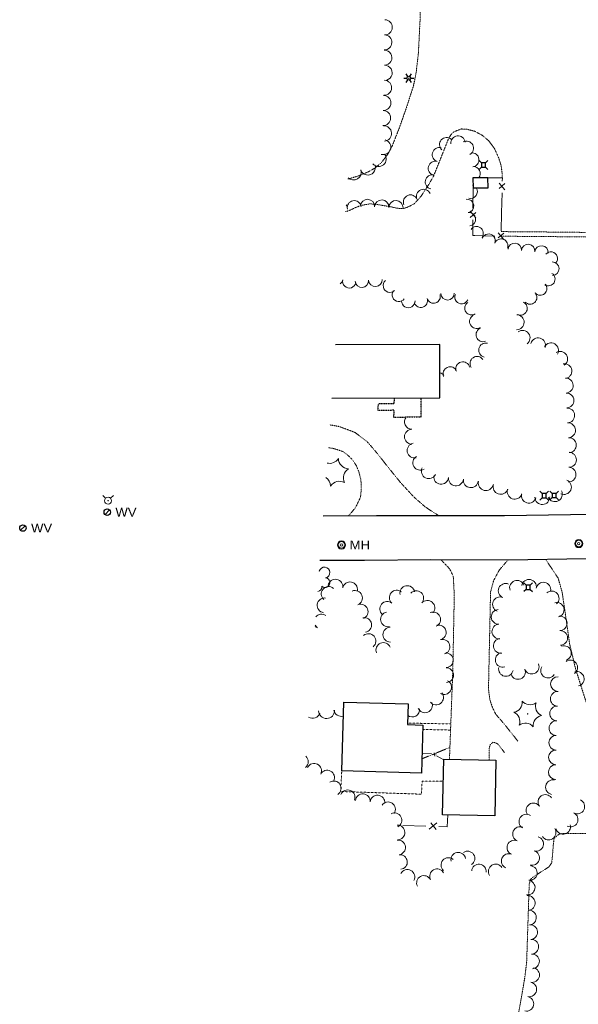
# Model space of a CAD drawing. Extents: x 386588 to 390135, y 96998 to 113606.
# Tile 31 of 92: x 387303 to 387607, y 99596 to 100133. Entities that reach past the tile are written whole.
import ezdxf
from ezdxf.enums import TextEntityAlignment as Align

# ---------------------------------------------------------------- set-up
doc = ezdxf.new("R2010")
doc.units = 0
doc.header["$MEASUREMENT"] = 0
doc.linetypes.add('Wisdot3', pattern=[0.1875, 0.125, -0.0625])
doc.linetypes.add('Wisdot5', pattern=[0.1, 0.05, -0.05])
for name, color, linetype, lineweight in [('E_BLD', 241, 'Continuous', 25), ('E_DWY', 2, 'Wisdot3', 15), ('E_LAND_Vegetation', 3, 'Continuous', 15), ('E_LTG', 21, 'Continuous', 25), ('E_MISCPROP_HvyDash', 241, 'Wisdot3', 25), ('E_MISCPROP_Railing', 30, 'Continuous', 15), ('E_PATH_Sidewalk', 2, 'Wisdot5', 15), ('E_RDWY', 21, 'Continuous', 25), ('E_UTL_AG_Bold', 30, 'Continuous', 25), ('E_UTL_MH', 30, 'Continuous', 15), ('E_UTL_W', 5, 'Continuous', 25), ('E_UTL_WHydrant', 4, 'Continuous', 15)]:
    doc.layers.add(name, color=color, linetype=linetype, lineweight=lineweight)
doc.styles.add('Style-dot_font5', font='dot_font5.shx')

# ---------------------------------------------------------------- blocks, each defined once
blk = doc.blocks.new('HYD')
at = {"layer": 'E_UTL_WHydrant'}
for p, q in [((-3.8, 3.8), (-8.3, 8.3)), ((3.8, 3.8), (8.3, 8.3))]:
    blk.add_line(p, q, dxfattribs=at)
for radius in [5.48, 0.42]:
    blk.add_circle((0, 0), radius, dxfattribs=at)
blk = doc.blocks.new('LPOL')
at = {"layer": 'E_LTG'}
for p, q in [((-4, 0), (-1.5, 0)), ((-0.75, 1.3), (-2, 3.46)), ((0.75, 1.3), (2, 3.46)), ((1.5, 0), (4, 0)), ((-2, -3.46), (-0.75, -1.3)), ((2, -3.46), (0.75, -1.3))]:
    blk.add_line(p, q, dxfattribs=at)
for radius in [1.5, 1.5, 1.5, 0.125]:
    blk.add_circle((0, 0), radius, dxfattribs=at)
blk = doc.blocks.new('MH')
at = {"layer": 'E_UTL_MH'}
for radius in [5, 4, 1.5]:
    blk.add_circle((0, 0), radius, dxfattribs=at)
at = {"layer": 'E_UTL_MH', "style": 'Style-dot_font5', "width": 1.111111}
blk.add_text('MH', height=10.8, dxfattribs=at).set_placement((10, 0), align=Align.MIDDLE_LEFT)
blk = doc.blocks.new('PED')
at = {"layer": 'E_UTL_AG_Bold'}
for p, q in [((-2.5, 2.5), (-5.3, 5.3)), ((2.5, 2.5), (5.3, 5.3)), ((-2.5, -2.5), (-5.3, -5.3)), ((2.5, -2.5), (5.3, -5.3))]:
    blk.add_line(p, q, dxfattribs=at)
at = {"layer": 'E_UTL_AG_Bold', "flags": 128}
blk.add_lwpolyline([(-2.5, -2.5), (2.5, -2.5), (2.5, 2.5), (-2.5, 2.5)], close=True, dxfattribs=at)
blk = doc.blocks.new('CTRE')
at = {"layer": 'E_LAND_Vegetation'}
blk.add_circle((0, 0), 0.223, dxfattribs=at)
for centre, start, end in [((-11.97, 8.96), 280.2067, 5.97162), ((1.81, 14.92), 220.21132, 305.97623), ((13.83, 5.89), 160.21133, 245.97624), ((-13.83, -5.9), 340.21132, 65.97623), ((-1.81, -14.93), 40.21133, 125.97624)]:
    blk.add_arc(centre, 7.87, start, end, dxfattribs=at)
at = {"layer": 'E_LAND_Vegetation', "extrusion": (0, 0, -1)}
blk.add_arc((-12.03, -9.04), 7.87, 354.07279, 79.74889, dxfattribs=at)
blk = doc.blocks.new('WV')
at = {"layer": 'E_UTL_W'}
blk.add_line((-2.8, -2.8), (2.8, 2.8), dxfattribs=at)
blk.add_circle((0, 0), 4, dxfattribs=at)
at = {"layer": 'E_UTL_W', "style": 'Style-dot_font5', "width": 1.111111}
blk.add_text('WV', height=10.8, dxfattribs=at).set_placement((10, 0), align=Align.MIDDLE_LEFT)

msp = doc.modelspace()

# ---------------------------------------------------------------- linework, layer by layer
at = {"layer": 'E_BLD'}
for p, q in [((387557.84, 100047.05), (387549.67, 100046.88)), ((387549.67, 100046.88), (387549.79, 100041.43)), ((387557.96, 100041.6), (387557.84, 100047.05)), ((387557.84, 100047.05), (387557.84, 100047.05)), ((387549.79, 100041.43), (387557.96, 100041.6)), ((387531.63, 99956.16), (387474.86, 99955.96)), ((387531.73, 99927), (387531.63, 99956.16)), ((387472.75, 99926.79), (387531.73, 99927)), ((387531.73, 99927), (387531.73, 99927)), ((387478.24, 99723.72), (387479.33, 99761.22)), ((387479.33, 99761.22), (387479.33, 99761.22)), ((387479.33, 99761.22), (387514.37, 99760.2)), ((387514.37, 99760.2), (387514.04, 99748.91)), ((387514.37, 99760.2), (387514.37, 99760.2)), ((387514.04, 99748.91), (387514.04, 99748.91)), ((387514.04, 99748.91), (387522.41, 99748.67)), ((387522.41, 99748.67), (387521.65, 99722.46)), ((387522.41, 99748.67), (387522.41, 99748.67)), ((387533.17, 99699.84), (387533.86, 99730.18)), ((387533.86, 99730.18), (387533.86, 99730.18)), ((387533.86, 99730.18), (387562.3, 99729.53)), ((387562.3, 99729.53), (387561.61, 99699.19)), ((387562.3, 99729.53), (387562.3, 99729.53)), ((387521.65, 99722.46), (387478.24, 99723.72)), ((387521.65, 99722.46), (387521.65, 99722.46)), ((387561.61, 99699.19), (387533.17, 99699.84)), ((387561.61, 99699.19), (387561.61, 99699.19))]:
    msp.add_line(p, q, dxfattribs=at)
at = {"layer": 'E_DWY', "flags": 128}
for points in [[(387481.64, 100046.3), (387487.47, 100048.04), (387492.64, 100050.21), (387496.36, 100052.3), (387499.72, 100055.17), (387503.14, 100059.56), (387505.56, 100063.93), (387509.65, 100074.27), (387513.76, 100085.99), (387517.39, 100097.37), (387518.81, 100104.48), (387520, 100114.9), (387520.91, 100132.64), (387521.32, 100159.54), (387520.97, 100182.89), (387521.38, 100192.3), (387522.48, 100197.48), (387525.62, 100203.38), (387529.43, 100207.59), (387533.77, 100210.76), (387539.35, 100213.91), (387546.43, 100215.82), (387554.1, 100216.85), (387565.96, 100218.12), (387582.51, 100218.98), (387608.02, 100218.74), (387648.36, 100218.24), (387697.18, 100216.52), (387751.33, 100215.23), (387768.23, 100215.33), (387786.45, 100216.2), (387806.43, 100217.6), (387814.23, 100218.05), (387819.08, 100218.07)], [(387565.78, 100046.89), (387565.7, 100049.19), (387565.15, 100053.5), (387563.72, 100058.02), (387561.46, 100062.99), (387558.36, 100067.14), (387554.8, 100070.15), (387550.58, 100072.4), (387546.2, 100073.51), (387543.45, 100073.6), (387541.13, 100072.81), (387539.05, 100071.78), (387537.81, 100070.57), (387536.25, 100067.85), (387528.29, 100047.88), (387525.24, 100042.65), (387521.43, 100036.91), (387517.89, 100032.94), (387515.68, 100031.72), (387513.87, 100030.89), (387512.11, 100030.28), (387509.94, 100030.29), (387507.96, 100030.47), (387505.65, 100031.05), (387498.41, 100032.31), (387493.65, 100032.8), (387490.5, 100032.28), (387488.24, 100031.7), (387485.43, 100030.64), (387483.28, 100029.56), (387480.97, 100028.69), (387480.29, 100028.52)], [(387565.13, 100017.65), (387600.23, 100017.35), (387630.03, 100016.98), (387653.7, 100016.67), (387702.71, 100016.96), (387736.54, 100015.62), (387768.04, 100015.32), (387790.66, 100014.96), (387809.4, 100014.48), (387821.79, 100013.77), (387835.78, 100012.48), (387842.46, 100011.6), (387846.78, 100010.64), (387851.05, 100008.15), (387853.28, 100004.96), (387854.67, 100000.91), (387855.42, 99996.85)], [(387565.11, 100015.15), (387600.21, 100014.85), (387630, 100014.48), (387653.69, 100014.17), (387702.67, 100014.46), (387736.48, 100013.12), (387768, 100012.82), (387790.61, 100012.46), (387809.3, 100011.98), (387821.61, 100011.28), (387835.5, 100010), (387842.03, 100009.14), (387845.86, 100008.29), (387849.32, 100006.26), (387851.03, 100003.81), (387852.24, 100000.27), (387852.96, 99996.4)], [(387530.93, 99862.87), (387523.85, 99867.5), (387517.53, 99873.03), (387510.34, 99880.79), (387503.91, 99888.71), (387497.89, 99896.38), (387492.23, 99903.01), (387485.36, 99908.21), (387476.82, 99911.43), (387471.7, 99912.32)], [(387481.95, 99862.74), (387485.72, 99867.19), (387488.42, 99872.8), (387488.9, 99877.36), (387488.68, 99882.34), (387487.41, 99887.14), (387486.1, 99890.2), (387484.22, 99893.12), (387481.81, 99895.51), (387479.03, 99897.68), (387475.66, 99898.84), (387472.81, 99899.66), (387470.79, 99899.77)], [(387627.02, 99839.44), (387619.49, 99833.11), (387616.17, 99828.03), (387614.13, 99823.63), (387612.93, 99818.53), (387612.7, 99812.07), (387613.62, 99803.4), (387615.94, 99792.92), (387619.31, 99783.59), (387624.43, 99774.12), (387629.97, 99765.36), (387637.11, 99757.01), (387642.01, 99751.27), (387648.98, 99743.78), (387651.73, 99740.84), (387655.26, 99738.83), (387658.52, 99737.76), (387663.19, 99736.03), (387668.48, 99734.84), (387675.26, 99734.16), (387688.43, 99734.2), (387688.58, 99715.18), (387676.49, 99714.94), (387666.59, 99716.03), (387656.18, 99718.62), (387643.45, 99723.71), (387632.82, 99730.13), (387625.71, 99735.87), (387618.71, 99746.05), (387611.22, 99761.96), (387605.74, 99779.19), (387602.49, 99792.76), (387600.19, 99808.81), (387598.38, 99821.16), (387596.21, 99828.76), (387589.44, 99838.92)], [(387536.95, 99730.11), (387538.78, 99778.77), (387539.58, 99819.7), (387539.02, 99829.84), (387537.05, 99833.81), (387532.42, 99838.7)], [(387568.77, 99838.58), (387564.12, 99833.19), (387561.04, 99827.45), (387559.35, 99821.25), (387558.22, 99768.19), (387558.98, 99762.49), (387560.27, 99758.56), (387562.13, 99754.68), (387566.61, 99749.48), (387570.36, 99744.79), (387574.23, 99739.93)], [(387566.87, 99733.74), (387563.52, 99738.17), (387562.1, 99739.01), (387560.73, 99739.28), (387559.2, 99738.09), (387558.59, 99736.12), (387558.53, 99729.62)], [(387602.13, 99542.12), (387602.69, 99545.55), (387602.66, 99547.59), (387602.07, 99549.43), (387600.71, 99550.85), (387574.21, 99554.31), (387572.03, 99555.07), (387570.35, 99556.9), (387569.51, 99562.51), (387570.07, 99565.4), (387578.04, 99611.14), (387579.03, 99619.31), (387580.42, 99661.95), (387581.14, 99664.56), (387582.77, 99666.01), (387591.27, 99671.45), (387592.69, 99673.68), (387593.06, 99677.06), (387593.63, 99684.18), (387593.94, 99686.53), (387595.26, 99688.17), (387596.64, 99689.16), (387598.85, 99689.64), (387624.72, 99689.47), (387627.45, 99689.05), (387629.57, 99688.06), (387631.87, 99686.65), (387634.57, 99685.78), (387643.57, 99685.23), (387644.45, 99685.23), (387645.01, 99684.54), (387645.22, 99682.89), (387642.52, 99632.49), (387642.84, 99631.35), (387673.7, 99609.75), (387673.92, 99607.95), (387673.27, 99606.15), (387672.53, 99603.69), (387672.06, 99601.53), (387672.36, 99598.86), (387673.45, 99596.26), (387674.99, 99594.35), (387677.48, 99592.45), (387679.9, 99591.41), (387683.07, 99590.88), (387687, 99591.86), (387689.98, 99593.64), (387692.24, 99595.29), (387694.55, 99596.43), (387697.25, 99597.23), (387699.55, 99597.65), (387704.1, 99598.03), (387713.78, 99598.11), (387713.77, 99599.26)]]:
    msp.add_lwpolyline(points, dxfattribs=at)
at = {"layer": 'E_LAND_Vegetation'}
for centre, radius, start, end in [((387501.66, 100129.02), 4.12, 268.2782, 88.2782), ((387501.42, 100120.77), 4.12, 268.2782, 88.2782), ((387501.46, 100112.44), 4.12, 271.1484, 91.1484), ((387501.62, 100104.19), 4.12, 271.1484, 91.1484), ((387501.32, 100096.08), 4.12, 267.1773, 87.1773), ((387500.91, 100087.8), 4.12, 268.6547, 88.6547), ((387500.71, 100079.55), 4.12, 268.6547, 88.6547), ((387501.25, 100071.13), 4.12, 274.7559, 94.7559), ((387541.61, 100066), 3.87, 6.5482, 186.5482), ((387500.82, 100063.71), 4.12, 254.1251, 74.1251), ((387535.38, 100065.06), 3.87, 47.8213, 227.8213), ((387546.24, 100063.11), 3.87, 298.1775, 118.1775), ((387498.38, 100057.27), 4.12, 219.4064, 39.4064), ((387531.4, 100059.57), 3.87, 73.6618, 253.6618), ((387549.18, 100056.78), 3.87, 276.5417, 96.5417), ((387492.45, 100052.61), 4.12, 199.3027, 19.3027), ((387529.23, 100052.14), 3.87, 73.6618, 253.6618), ((387484.67, 100049.88), 4.12, 223.8159, 19.3027), ((387527.59, 100044.73), 3.87, 78.1089, 258.1089), ((387549.9, 100049.26), 3.87, 323.2491, 90.8328), ((387548.48, 100039.43), 3.67, 69.6276, 73.3021), ((387515.68, 100033.81), 3.87, 22.9135, 202.9135), ((387522.8, 100036.83), 3.87, 22.9135, 202.9135), ((387548.48, 100039.43), 3.67, 253.3021, 33.5765), ((387478, 100029.29), 3.87, 27.623, 48.3232), ((387485.07, 100030.69), 3.87, 10.9706, 190.9706), ((387492.29, 100031.39), 3.87, 357.2191, 177.2191), ((387500.03, 100031.03), 3.87, 357.7363, 177.7363), ((387507.76, 100030.72), 3.87, 357.7363, 177.7363), ((387546.57, 100031.62), 3.67, 277.6228, 97.6228), ((387547.55, 100024.35), 3.67, 277.6228, 97.6228), ((387551.73, 100016.77), 3.67, 325.1415, 145.1415), ((387558.28, 100012.71), 3.67, 338.4327, 158.4327), ((387565.1, 100010.01), 3.67, 338.3178, 158.3178), ((387572.54, 100007.74), 3.67, 354.9018, 174.9018), ((387579.81, 100007.08), 3.67, 353.6636, 173.6636), ((387587.11, 100006.26), 3.67, 353.6636, 173.6636), ((387592.22, 100002.94), 3.67, 319.6339, 139.6339), ((387593.01, 99997.43), 3.67, 271.5203, 91.5203), ((387590.85, 99991.79), 3.67, 237.4128, 57.4128), ((387475.21, 99992.24), 3.68, 304.8293, 347.0289), ((387482.38, 99990.58), 3.68, 167.0289, 347.0289), ((387489.2, 99990.86), 3.68, 183.778, 3.778), ((387496.52, 99991.37), 3.68, 184.0622, 4.0622), ((387504.53, 99988.22), 3.68, 132.0676, 312.0676), ((387509.35, 99983.2), 3.68, 144.3849, 324.3849), ((387535.88, 99984.04), 3.68, 181.7736, 1.7736), ((387580.93, 99981.72), 3.67, 222.5564, 42.5564), ((387586.45, 99986.62), 3.67, 221.2174, 41.2174), ((387514.52, 99979.87), 3.68, 180.2727, 0.2727), ((387521.32, 99979.95), 3.68, 198.3869, 18.3869), ((387528.3, 99982.27), 3.68, 198.3869, 18.3869), ((387543.54, 99981.95), 3.68, 156.6555, 336.6555), ((387548.96, 99975.93), 3.68, 124.4804, 304.4804), ((387575.7, 99975.83), 3.67, 243.7665, 63.7665), ((387551.79, 99968.72), 3.86, 119.6962, 299.6809), ((387573.61, 99968.25), 4.06, 269.5061, 89.4908), ((387555.3, 99961.51), 3.86, 110.614, 290.5987), ((387576.83, 99959.77), 4.06, 306.4839, 126.4685), ((387585.24, 99955.63), 4.06, 344.1017, 164.0864), ((387556.73, 99953.01), 3.86, 76.3565, 256.3412), ((387592.29, 99952.95), 4.06, 329.8925, 149.8772), ((387597.32, 99948.27), 4.06, 302.3015, 122.2862), ((387544.23, 99942.82), 3.86, 15.4093, 195.394), ((387552.01, 99945.75), 3.86, 34.5328, 214.5174), ((387537.3, 99940.11), 3.86, 23.2312, 203.2159), ((387599.58, 99941.57), 4.06, 278.3703, 98.355), ((387530.88, 99936.9), 3.86, 37.3654, 78.0448), ((387600.36, 99933.71), 4.06, 272.622, 92.6067), ((387600.73, 99925.59), 4.06, 272.622, 92.6067), ((387601.12, 99917.45), 4.06, 273.3155, 93.3002), ((387516.53, 99913.97), 4.06, 139.6998, 269.6564), ((387516.48, 99905.85), 4.06, 89.6717, 269.6564), ((387601.59, 99909.34), 4.06, 273.3155, 93.3002), ((387602.06, 99901.23), 4.06, 273.3155, 93.3002), ((387517.95, 99898.34), 4.06, 102.0171, 282.0017), ((387471.61, 99897.05), 5.72, 255.5986, 326.9685), ((387482.13, 99894.06), 5.72, 181.2036, 266.9685), ((387521.04, 99891.64), 4.06, 119.9547, 299.9394), ((387602.09, 99893.29), 4.06, 268.4517, 88.4364), ((387484.8, 99883.44), 5.72, 121.2036, 206.9685), ((387525.69, 99887.1), 4.06, 154.4323, 334.417), ((387601.87, 99885.17), 4.06, 268.4517, 88.4364), ((387466.42, 99878.83), 5.72, 1.2036, 56.0383), ((387532.42, 99884.03), 4.06, 173.3981, 353.3828), ((387540.49, 99883.1), 4.06, 173.3981, 353.3828), ((387548.56, 99882.16), 4.06, 173.3981, 353.3828), ((387599.34, 99878.43), 4.06, 245.9769, 65.9616), ((387476.94, 99875.83), 5.72, 61.2036, 146.9685), ((387556.72, 99880.55), 4.06, 168.0933, 348.078), ((387564.84, 99878.51), 4.06, 161.043, 341.0277), ((387572.52, 99875.87), 4.06, 161.043, 341.0277), ((387580.21, 99873.71), 4.06, 164.5654, 344.5501), ((387587.56, 99872.98), 4.06, 182.1932, 2.1779), ((387594.43, 99874.51), 4.06, 206.5959, 26.5806), ((387468.8, 99831.8), 2.97, 282.0667, 165.04), ((387462.97, 99832.32), 2.97, 4.4159, 6.9484), ((387469.18, 99826.29), 2.61, 226.772, 84.7046), ((387464.62, 99824.14), 2.78, 279.9887, 5.0749), ((387471.09, 99820.13), 4.03, 49.7922, 229.7768), ((387474.83, 99824.12), 4.03, 349.7756, 169.7602), ((387482.77, 99822.68), 4.03, 349.7756, 169.7602), ((387513.98, 99820.6), 4.03, 10.914, 190.8986), ((387567.59, 99821.85), 4, 66.9663, 246.951), ((387573.76, 99823.52), 4, 19.4683, 199.453), ((387580.34, 99824.06), 4, 348.6776, 168.6623), ((387588.18, 99822.49), 4, 348.6776, 168.6623), ((387468.86, 99813.94), 4.03, 82.264, 262.2486), ((387485.47, 99817.99), 4.03, 292.3616, 112.3463), ((387508.22, 99818.17), 4.03, 49.7905, 229.7752), ((387518.85, 99817.87), 4.03, 319.0484, 139.033), ((387564.45, 99814.49), 4, 66.9663, 246.951), ((387592.69, 99817.73), 4, 311.9782, 131.9629), ((387488.54, 99810.53), 4.03, 292.3616, 112.3463), ((387503.01, 99812.01), 4.03, 49.7905, 229.7752), ((387524.94, 99812.58), 4.03, 319.0484, 139.033), ((387595.43, 99811.52), 4, 284.2572, 104.2419), ((387467.26, 99805.08), 4.03, 55.1442, 141.5159), ((387490.45, 99803.2), 4.03, 279.9893, 99.974), ((387503.45, 99806.28), 4.03, 101.2777, 281.2624), ((387528.06, 99806.26), 4.03, 293.5699, 113.5546), ((387563.74, 99807.65), 4, 92.8171, 272.8018), ((387597.04, 99804.17), 4, 272.0632, 92.0479), ((387462.65, 99798.46), 4.03, 55.1442, 74.5676), ((387467.26, 99805.08), 4.03, 210.1882, 235.1289), ((387504.68, 99797.94), 4.03, 90.5564, 270.5411), ((387531.11, 99799.16), 4.03, 284.5759, 104.5606), ((387564.13, 99799.66), 4, 92.8171, 272.8018), ((387492.79, 99794.46), 4.03, 310.8108, 130.7955), ((387597.33, 99796.17), 4, 272.0632, 92.0479), ((387500.9, 99789.59), 4.03, 23.234, 203.2187), ((387533.14, 99791.35), 4.03, 284.5759, 104.5606), ((387564.91, 99791.87), 4, 97.2843, 277.269), ((387599.38, 99787.89), 4, 288.5006, 108.4853), ((387535, 99784.01), 4.03, 271.2863, 91.271), ((387565.95, 99784.27), 4, 106.0985, 286.0832), ((387535.18, 99775.94), 4.03, 271.2863, 91.271), ((387567.74, 99779.27), 4, 167.9349, 347.9196), ((387581.8, 99780.52), 4, 201.3491, 21.3338), ((387590.68, 99778.35), 4, 149.084, 329.0686), ((387602.77, 99780.07), 4, 304.7747, 124.7594), ((387574.35, 99777.61), 4, 201.3491, 21.3338), ((387596.11, 99771.05), 4, 89.4348, 269.4195), ((387606.36, 99773.85), 4, 284.7187, 104.7034), ((387534.02, 99769.33), 4.03, 241.1031, 61.0878), ((387529.67, 99763.71), 4.03, 218.9495, 38.9341), ((387595.96, 99762.98), 4, 87.4661, 267.4508), ((387523.6, 99759.47), 4.03, 202.6149, 22.5996), ((387595.61, 99754.99), 4, 87.4661, 267.4508), ((387462.26, 99756.73), 4.35, 240.8296, 338.2141), ((387469.93, 99756.6), 4.35, 181.7785, 1.7632), ((387478.14, 99757.73), 4.35, 191.133, 282.7906), ((387516.59, 99757.12), 4.03, 233.4159, 5.8763), ((387595.25, 99746.99), 4, 87.4661, 267.4508), ((387595.11, 99739.06), 4, 89.2875, 269.2722), ((387455.96, 99728.7), 4, 308.4756, 48.683), ((387595.01, 99731.06), 4, 89.2875, 269.2722), ((387463.19, 99723.78), 4, 332.5979, 152.5826), ((387594.91, 99723.06), 4, 89.2875, 269.2722), ((387470.29, 99720.09), 4, 332.5979, 152.5826), ((387473.9, 99714.17), 4, 302.772, 122.7567), ((387593.37, 99714.84), 4, 79.011, 258.9957), ((387481.44, 99709.34), 4, 337.5343, 157.519), ((387489.7, 99707.2), 4, 354.7129, 174.6976), ((387497.67, 99706.46), 4, 354.7129, 174.6976), ((387589.27, 99706.79), 4, 35.2543, 215.239), ((387503.5, 99702.75), 4, 326.4219, 146.4065), ((387582.73, 99702.18), 4, 35.2543, 215.239), ((387606.65, 99704.32), 4, 242.9656, 62.9503), ((387506.93, 99696.83), 4, 297.4149, 117.3996), ((387578.88, 99696.05), 4, 56.7963, 236.781), ((387603.02, 99697.19), 4, 242.9656, 62.9503), ((387508.63, 99690.15), 4, 272.1885, 92.1732), ((387598.91, 99693.2), 4, 196.7675, 16.7522), ((387575.45, 99689.28), 4, 67.1475, 247.1321), ((387590.98, 99690.08), 4, 212.9724, 32.9571), ((387508.96, 99681.98), 4, 277.1295, 97.1142), ((387572.34, 99681.91), 4, 67.1475, 247.1321), ((387584.24, 99683.92), 4, 253.8672, 73.8519), ((387509.95, 99674.04), 4, 277.1295, 97.1142), ((387541.77, 99675.27), 4, 10.6457, 190.6304), ((387546.8, 99675.96), 4, 303.6767, 123.6614), ((387569.28, 99674.54), 4, 67.441, 247.4257), ((387582.01, 99676.24), 4, 253.8672, 73.8519), ((387536.34, 99672.41), 4, 49.7934, 229.778), ((387553.04, 99668.81), 4, 354.6674, 174.6521), ((387562.2, 99668.88), 4, 32.2704, 212.2551), ((387514.03, 99665.89), 4, 331.9689, 151.9535), ((387530.15, 99666.26), 4, 27.1733, 207.158), ((387580.75, 99668.05), 4, 261.7968, 81.7815), ((387523.04, 99662.61), 4, 27.1733, 207.158), ((387579.6, 99660.13), 4, 261.7968, 81.7815), ((387579.64, 99651.71), 4, 274.7925, 94.7772), ((387580.31, 99643.73), 4, 274.7925, 94.7772), ((387580.97, 99635.76), 4, 274.7925, 94.7772), ((387581.54, 99627.85), 4, 273.0301, 93.0148), ((387581.96, 99619.86), 4, 273.0301, 93.0148), ((387582.05, 99612.42), 4, 258.499, 78.4837), ((387580.46, 99604.59), 4, 258.499, 78.4837), ((387578.86, 99596.75), 4, 258.499, 78.4837)]:
    msp.add_arc(centre, radius, start, end, dxfattribs=at)
at = {"layer": 'E_MISCPROP_HvyDash', "flags": 128}
msp.add_lwpolyline([(387506.79, 99926.91), (387506.65, 99923.79), (387498.04, 99923.86), (387497.9, 99920.31), (387506.63, 99920.43), (387506.48, 99916.53), (387521.49, 99916.69), (387521.54, 99926.96)], dxfattribs=at)
at = {"layer": 'E_MISCPROP_Railing'}
for p, q in [((387564.04, 100044.09), (387567.1, 100040.41)), ((387567.17, 100043.85), (387564.04, 100041.21)), ((387548.26, 100025.36), (387551.35, 100028.06)), ((387551.4, 100025.18), (387548.28, 100028.8)), ((387563.46, 100017.07), (387566.53, 100013.4)), ((387566.6, 100016.84), (387563.47, 100014.2)), ((387529.8, 99732.94), (387527.59, 99732.49)), ((387529.01, 99731.69), (387528.6, 99733.58)), ((387530, 99695.33), (387525.8, 99691.89)), ((387529.7, 99691.77), (387526.74, 99695.36))]:
    msp.add_line(p, q, dxfattribs=at)
at = {"layer": 'E_MISCPROP_Railing', "flags": 128}
for points in [[(387557.84, 100047.05), (387565.78, 100046.89), (387565.75, 100045.18)], [(387549.74, 100030.45), (387549.79, 100041.43)], [(387565.61, 100038.79), (387565.38, 100027.82)], [(387565.38, 100027.82), (387565.17, 100018.16)], [(387550.76, 100015.47), (387549.68, 100015.49), (387549.71, 100024.06)], [(387561.74, 100015.23), (387550.76, 100015.47)], [(387527.15, 99733.15), (387521.96, 99733.32)], [(387533.85, 99729.74), (387529.87, 99731.99)], [(387536.01, 99699.78), (387535.63, 99693.24), (387531.22, 99693.38)], [(387523.98, 99693.6), (387511.51, 99694)]]:
    msp.add_lwpolyline(points, dxfattribs=at)
at = {"layer": 'E_PATH_Sidewalk', "flags": 128}
for points in [[(387537.67, 99749.32), (387514.07, 99749.76)], [(387537.54, 99745.96), (387522.34, 99746.29)], [(387537.19, 99736.51), (387521.99, 99730.31), (387521.88, 99730.3)], [(387533.59, 99718.07), (387522.05, 99718.12), (387521.68, 99711.01), (387477.6, 99712.48), (387478.25, 99724.1)]]:
    msp.add_lwpolyline(points, dxfattribs=at)
at = {"layer": 'E_RDWY', "flags": 128}
for points in [[(387468.1, 99862.66), (387497.2, 99862.82), (387527.56, 99862.87), (387566.97, 99862.89), (387603.02, 99863.37), (387638.67, 99863.95), (387657.36, 99864.03), (387688.72, 99865.3), (387722.82, 99866.1), (387764.62, 99867.81), (387788.77, 99868.52), (387812.82, 99871.41), (387825.08, 99874.23), (387832.34, 99877.24), (387838.43, 99881.28)], [(387831.33, 99829.44), (387828.82, 99832.16), (387825.89, 99833.75), (387820.27, 99836.16), (387811.95, 99838.48), (387802.05, 99839.83), (387786.93, 99840.36), (387764.94, 99840.44), (387720.67, 99840.06), (387686.16, 99839.97), (387650.62, 99839.7), (387611.63, 99839.27), (387568.91, 99838.58), (387526.74, 99838.72), (387490.59, 99838.32), (387466.91, 99838.39), (387466.34, 99838.38)]]:
    msp.add_lwpolyline(points, dxfattribs=at)

# ---------------------------------------------------------------- block references
at = {"layer": 'E_LAND_Vegetation', "xscale": 0.7108526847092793, "yscale": 0.7108526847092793, "zscale": 0.7108526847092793}
msp.add_blockref('CTRE', (387579.59, 99754.76), dxfattribs=at)
at = {"layer": 'E_LTG', "xscale": 0.692840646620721, "yscale": 0.692840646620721, "zscale": 0.692840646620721}
msp.add_blockref('LPOL', (387514.81, 100101.28), dxfattribs=at)
at = {"layer": 'E_UTL_AG_Bold', "xscale": 0.4503659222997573, "yscale": 0.4503659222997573, "zscale": 0.4503659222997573}
for p in [(387555.5, 100053.98), (387588.54, 99873.74), (387594.03, 99873.85), (387579.84, 99823.79)]:
    msp.add_blockref('PED', p, dxfattribs=at)
at = {"layer": 'E_UTL_MH', "xscale": 0.4444444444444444, "yscale": 0.4444444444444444, "zscale": 0.4444444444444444}
for p in [(387607.44, 99847.6), (387478.09, 99846.87)]:
    msp.add_blockref('MH', p, dxfattribs=at)
at = {"layer": 'E_UTL_W', "xscale": 0.4444444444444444, "yscale": 0.4444444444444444, "zscale": 0.4444444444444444}
for p in [(387350.4, 99864.69), (387304.41, 99856.08)]:
    msp.add_blockref('WV', p, dxfattribs=at)
at = {"layer": 'E_UTL_WHydrant', "xscale": 0.3477624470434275, "yscale": 0.3477624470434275, "zscale": 0.3477624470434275}
msp.add_blockref('HYD', (387350.83, 99870.98), dxfattribs=at)

doc.saveas('drawing.dxf')
